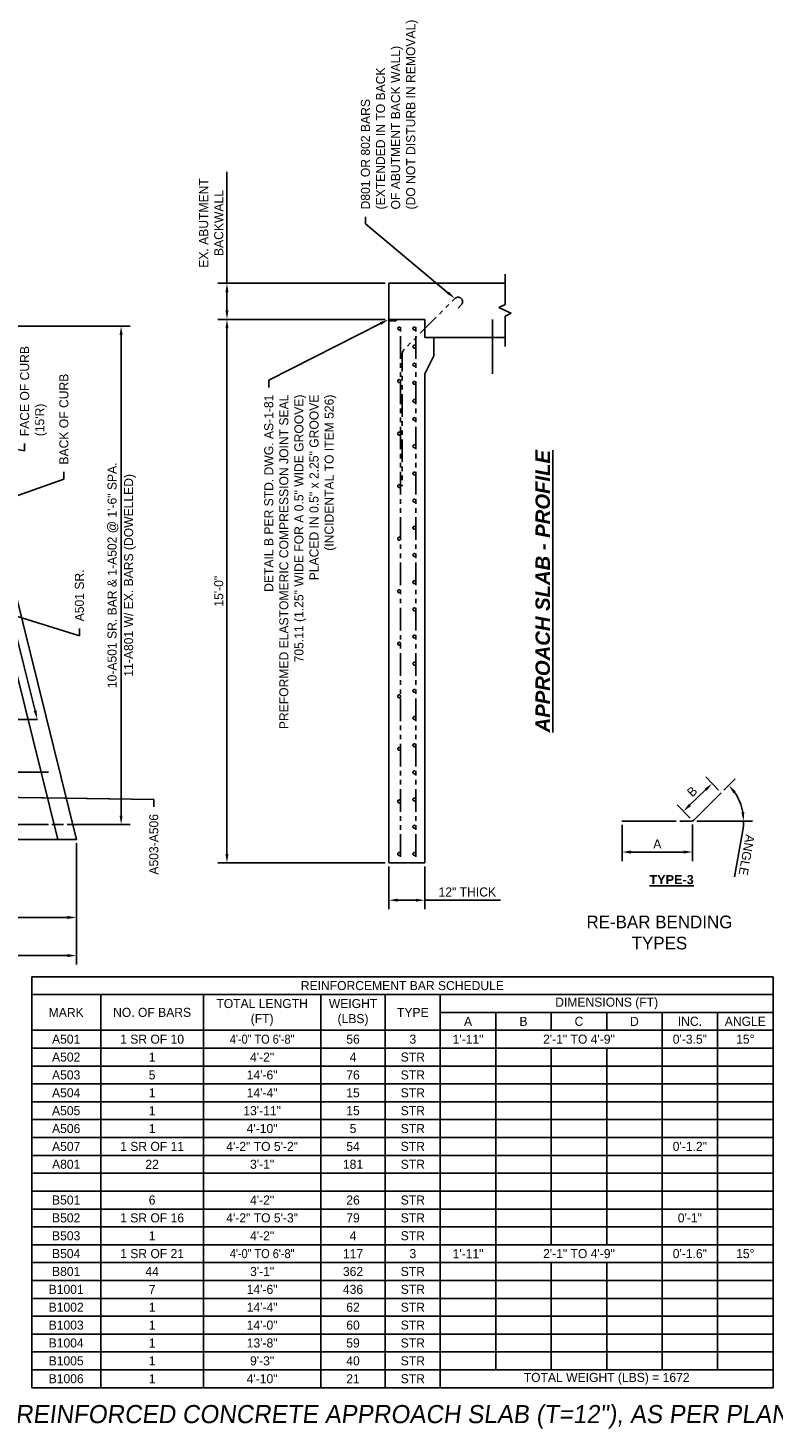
# Model space of a CAD drawing. Header units: feet. Extents: x -744 to -375, y 205 to 389.
# Tile 7 of 40: x -615 to -595, y 205 to 244. Entities that reach past the tile are written whole.
import ezdxf
from ezdxf import colors
from ezdxf.entities.mleader import LeaderData, LeaderLine
from ezdxf.enums import TextEntityAlignment as Align
from ezdxf.math import Vec2, Vec3

# ---------------------------------------------------------------- set-up
doc = ezdxf.new("R2010")
doc.units = ezdxf.units.FT
doc.header["$MEASUREMENT"] = 0
doc.linetypes.add('brebarpr', pattern=[1.5625, 1.5, -0.0625])
doc.linetypes.add('PHANTOM2', pattern=[1.25, 0.625, -0.125, 0.125, -0.125, 0.125, -0.125])
for name, color, linetype in [('BR_P_Gen_Approach_Slab', 30, 'Continuous'), ('BR_P_Gen_Hatch', 253, 'Continuous'), ('BR_P_Sub_Deep_Reinforcing', 30, 'brebarpr'), ('BR_P_Sub_Reinforcing', 30, 'brebarpr'), ('Existing Approach Slab', 6, 'Continuous'), ('Existing Re-Bar', 40, 'PHANTOM2'), ('RD_P_Text', 1, 'Continuous'), ('SHEET_TXT', 9, 'Continuous'), ('TEXT', 7, 'Continuous')]:
    doc.layers.add(name, color=color, linetype=linetype)
doc.styles.add('Slanted', font='font31.shx', dxfattribs={"height": 0.1})
doc.styles.add('Slanted-Normal', font='font31.shx', dxfattribs={"height": 0.1})
doc.styles.add('SOLID', font='arialbd.ttf')
doc.styles.get("Standard").update_dxf_attribs({"font": 'font31.shx'})
doc.dimstyles.new('COEC', dxfattribs={"dimscale": 13.9, "dimtxt": 0.18, "dimasz": 0.18, "dimexe": 0.18, "dimexo": 0.0625, "dimgap": 0.09, "dimtad": 1, "dimzin": 0, "dimdsep": 46, "dimtxsty": 'Standard', "dimcen": 0.09, "dimclrd": 256, "dimclre": 256, "dimclrt": 256, "dimaunit": 1, "dimadec": 4, "dimazin": 0, "dimtfac": 1, "dimtofl": 0, "dimtmove": 0, "dimatfit": 3, "dimfxl": 1, "dimtolj": 1, "dimtzin": 0, "dimlwd": -1, "dimlwe": -1, "dimarcsym": 0})

# ---------------------------------------------------------------- blocks, each defined once
blk = doc.blocks.new('*D1119')
at = {"layer": 'Defpoints', "color": 0, "transparency": 16777216}
for p in [(-647.077, 228.83), (-613.885, 221.321), (-613.885, 219.174)]:
    blk.add_point(p, dxfattribs=at)
at = {"layer": 'RD_P_Text', "transparency": 16777216}
for p, q in [((-647.077, 228.73), (-647.077, 218.924)), ((-613.885, 221.221), (-613.885, 218.924)), ((-646.827, 219.174), (-614.135, 219.174))]:
    blk.add_line(p, q, dxfattribs=at)
for points in [[(-646.827, 219.216), (-646.827, 219.132), (-647.077, 219.174)], [(-614.135, 219.216), (-614.135, 219.132), (-613.885, 219.174)]]:
    blk.add_solid(points, dxfattribs=at)
at = {"layer": 'RD_P_Text', "transparency": 16777216, "insert": (-630.481, 219.399), "char_height": 0.25, "attachment_point": 5}
blk.add_mtext('\\A1;33\'-2.5"', dxfattribs=at)
blk = doc.blocks.new('*D1121')
at = {"layer": 'Defpoints', "color": 0, "transparency": 16777216}
for p in [(-609.732, 235.677), (-605.265, 235.677), (-605.265, 220.677)]:
    blk.add_point(p, dxfattribs=at)
at = {"layer": 'RD_P_Text', "transparency": 16777216}
for p, q in [((-605.365, 235.677), (-609.982, 235.677)), ((-609.732, 220.927), (-609.732, 235.427)), ((-605.365, 220.677), (-609.982, 220.677))]:
    blk.add_line(p, q, dxfattribs=at)
for points in [[(-609.773, 235.427), (-609.69, 235.427), (-609.732, 235.677)], [(-609.773, 220.927), (-609.69, 220.927), (-609.732, 220.677)]]:
    blk.add_solid(points, dxfattribs=at)
at = {"layer": 'RD_P_Text', "transparency": 16777216, "insert": (-609.957, 228.177), "char_height": 0.25, "attachment_point": 5, "rotation": 90}
blk.add_mtext('\\A1;15\'-0"', dxfattribs=at)
blk = doc.blocks.new('*D1122')
at = {"layer": 'Defpoints', "color": 0, "transparency": 16777216}
for p in [(-605.265, 220.677), (-604.265, 220.677), (-604.265, 219.65)]:
    blk.add_point(p, dxfattribs=at)
at = {"layer": 'RD_P_Text', "transparency": 16777216}
for p, q in [((-605.265, 220.577), (-605.265, 219.4)), ((-604.265, 220.577), (-604.265, 219.4)), ((-605.015, 219.65), (-604.515, 219.65)), ((-604.265, 219.65), (-602.174, 219.65))]:
    blk.add_line(p, q, dxfattribs=at)
for points in [[(-605.015, 219.692), (-605.015, 219.609), (-605.265, 219.65)], [(-604.515, 219.692), (-604.515, 219.609), (-604.265, 219.65)]]:
    blk.add_solid(points, dxfattribs=at)
at = {"layer": 'RD_P_Text', "transparency": 16777216, "insert": (-603.095, 219.875), "char_height": 0.25, "attachment_point": 5}
blk.add_mtext('\\A1;12" THICK', dxfattribs=at)
blk = doc.blocks.new('*D1127')
at = {"layer": 'Defpoints', "color": 0, "transparency": 16777216}
for p in [(-609.732, 236.677), (-605.265, 236.677), (-605.265, 235.677)]:
    blk.add_point(p, dxfattribs=at)
at = {"layer": 'RD_P_Text', "transparency": 16777216}
for p, q in [((-609.732, 236.677), (-609.732, 239.75)), ((-605.365, 236.677), (-609.982, 236.677)), ((-609.732, 235.927), (-609.732, 236.427)), ((-605.365, 235.677), (-609.982, 235.677))]:
    blk.add_line(p, q, dxfattribs=at)
for points in [[(-609.773, 236.427), (-609.69, 236.427), (-609.732, 236.677)], [(-609.773, 235.927), (-609.69, 235.927), (-609.732, 235.677)]]:
    blk.add_solid(points, dxfattribs=at)
at = {"layer": 'RD_P_Text', "transparency": 16777216, "insert": (-610.165, 238.338), "char_height": 0.25, "attachment_point": 5, "rotation": 90}
blk.add_mtext('\\A1;EX. ABUTMENT\\PBACKWALL', dxfattribs=at)
blk = doc.blocks.new('*D1138')
at = {"layer": 'Defpoints', "color": 0, "transparency": 16777216}
for p in [(-616.898, 235.494), (-612.655, 235.494), (-614.247, 221.737)]:
    blk.add_point(p, dxfattribs=at)
at = {"layer": 'RD_P_Text', "transparency": 16777216}
for p, q in [((-616.798, 235.494), (-612.405, 235.494)), ((-612.655, 221.987), (-612.655, 235.244)), ((-614.147, 221.737), (-612.405, 221.737))]:
    blk.add_line(p, q, dxfattribs=at)
for points in [[(-612.696, 235.244), (-612.613, 235.244), (-612.655, 235.494)], [(-612.696, 221.987), (-612.613, 221.987), (-612.655, 221.737)]]:
    blk.add_solid(points, dxfattribs=at)
at = {"layer": 'RD_P_Text', "transparency": 16777216, "insert": (-612.88, 228.616), "char_height": 0.25, "attachment_point": 5, "rotation": 90}
blk.add_mtext('\\A1;10-A501 SR. BAR & 1-A502 @ 1\'-6" SPA.', dxfattribs=at)
blk = doc.blocks.new('*D1176')
at = {"layer": 'Defpoints', "color": 0, "transparency": 16777216}
for p in [(-598.822, 221.83), (-596.871, 221.841), (-596.871, 220.978)]:
    blk.add_point(p, dxfattribs=at)
at = {"layer": 'RD_P_Text', "transparency": 16777216}
for p, q in [((-598.822, 221.73), (-598.822, 220.728)), ((-596.871, 221.741), (-596.871, 220.728)), ((-598.572, 220.978), (-597.121, 220.978))]:
    blk.add_line(p, q, dxfattribs=at)
for points in [[(-598.572, 221.02), (-598.572, 220.936), (-598.822, 220.978)], [(-597.121, 221.02), (-597.121, 220.936), (-596.871, 220.978)]]:
    blk.add_solid(points, dxfattribs=at)
at = {"layer": 'RD_P_Text', "transparency": 16777216, "insert": (-597.847, 221.203), "char_height": 0.25, "attachment_point": 5}
blk.add_mtext('\\A1;A', dxfattribs=at)
blk = doc.blocks.new('*D1177')
at = {"layer": 'Defpoints', "color": 0, "transparency": 16777216}
for p in [(-596.333, 222.87), (-596.084, 222.612), (-596.871, 221.841)]:
    blk.add_point(p, dxfattribs=at)
at = {"layer": 'RD_P_Text', "transparency": 16777216}
for p, q in [((-596.153, 222.684), (-596.507, 223.05)), ((-596.945, 222.278), (-596.513, 222.696)), ((-596.941, 221.913), (-597.299, 222.284))]:
    blk.add_line(p, q, dxfattribs=at)
for points in [[(-596.542, 222.726), (-596.484, 222.666), (-596.333, 222.87)], [(-596.974, 222.308), (-596.916, 222.248), (-597.125, 222.104)]]:
    blk.add_solid(points, dxfattribs=at)
at = {"layer": 'RD_P_Text', "transparency": 16777216, "insert": (-596.886, 222.649), "char_height": 0.25, "attachment_point": 5, "rotation": 44.0371}
blk.add_mtext('\\A1;B', dxfattribs=at)
blk = doc.blocks.new('*D1178')
at = {"layer": 'Defpoints', "color": 0, "transparency": 16777216}
for p in [(-596.084, 222.612), (-595.652, 222.531), (-596.866, 221.829), (-596.866, 221.829), (-596.858, 221.829)]:
    blk.add_point(p, dxfattribs=at)
at = {"layer": 'RD_P_Text', "transparency": 16777216}
for p, q in [((-596.013, 222.683), (-595.698, 222.998)), ((-596.758, 221.829), (-595.214, 221.829)), ((-595.486, 221.58), (-595.718, 220.294))]:
    blk.add_line(p, q, dxfattribs=at)
for start, end in [(10.2276, 34.7747), (349.7724, 360)]:
    blk.add_arc((-596.866, 221.829), 1.402, start, end, dxfattribs=at)
for points in [[(-595.746, 222.602), (-595.682, 222.656), (-595.875, 222.821)], [(-595.445, 222.082), (-595.528, 222.075), (-595.464, 221.829)]]:
    blk.add_solid(points, dxfattribs=at)
at = {"layer": 'RD_P_Text', "transparency": 16777216, "insert": (-595.381, 220.897), "char_height": 0.25, "attachment_point": 5, "rotation": 259.7724}
blk.add_mtext('\\A1;ANGLE', dxfattribs=at)

msp = doc.modelspace()

# ---------------------------------------------------------------- hatches: boundary and pattern name
at = {"layer": 'BR_P_Gen_Hatch'}
h = msp.add_hatch(color=256, dxfattribs=at)
h.dxf.hatch_style = 1
h.paths.add_polyline_path([(-605.26498, 235.67667), (-605.05668, 235.67667), (-605.05668, 235.63667), (-605.26498, 235.63667)])

# ---------------------------------------------------------------- linework, layer by layer
at = {"layer": 'BR_P_Gen_Approach_Slab', "flags": 128}
for points in [[(-605.05668, 235.63667), (-605.05668, 235.67667)], [(-602.39832, 235.67667), (-602.39832, 234.17667)], [(-605.26498, 235.63667), (-605.05668, 235.63667)], [(-613.88541, 221.32073), (-616.22717, 230.73784)], [(-614.40063, 221.32073), (-616.71239, 230.61718)], [(-619.05201, 221.32073), (-613.88541, 221.32073)]]:
    msp.add_lwpolyline(points, dxfattribs=at)
at = {"layer": 'BR_P_Sub_Deep_Reinforcing'}
msp.add_lwpolyline([(-598.82238, 221.82951), (-596.93096, 221.82937, 0.19891237), (-596.8203, 221.8752), (-596.08371, 222.61184)], format="xyb", dxfattribs=at)
at = {"layer": 'BR_P_Sub_Reinforcing', "color": 6, "flags": 128}
for points in [[(-620.89772, 225.13777), (-619.0303, 224.63739), (-614.96778, 224.63739)], [(-620.89772, 223.68777), (-619.0303, 223.18739), (-614.6072, 223.18739)], [(-620.89772, 222.23777), (-619.0303, 221.73739), (-614.24663, 221.73739)]]:
    msp.add_lwpolyline(points, dxfattribs=at)
at = {"layer": 'Existing Approach Slab', "flags": 128}
for points in [[(-602.052, 236.92667), (-602.052, 236.08667)], [(-605.26498, 236.67667), (-602.052, 236.67667)], [(-605.26498, 236.67667), (-605.26498, 235.67667)], [(-602.052, 236.08667), (-602.22396, 236.00667)], [(-605.26498, 235.67667), (-604.26498, 235.67667)], [(-605.26498, 220.67667), (-605.26498, 235.67667)], [(-604.26498, 235.17667), (-604.26498, 235.67667)], [(-602.052, 235.92667), (-602.22396, 236.00667)], [(-602.052, 235.92667), (-601.88003, 235.84666)], [(-602.052, 235.76666), (-601.88003, 235.84666)], [(-602.052, 235.76666), (-602.052, 234.92667)], [(-604.26498, 235.17667), (-604.01498, 235.17667)], [(-604.01498, 234.67667), (-604.01498, 235.17667)], [(-604.01498, 235.17667), (-602.052, 235.17667)], [(-604.26498, 234.17667), (-604.01498, 234.67667)], [(-604.26498, 220.67667), (-604.26498, 234.17667)], [(-605.26498, 220.67667), (-604.26498, 220.67667)]]:
    msp.add_lwpolyline(points, dxfattribs=at)
at = {"layer": 'Existing Re-Bar', "flags": 128}
msp.add_lwpolyline([(-603.34798, 235.99011), (-603.25959, 236.0785, 0.41421356), (-603.25959, 236.25528, 0.41421356), (-603.43637, 236.25528), (-604.82175, 234.86989, 0.19891237), (-604.89498, 234.69311), (-604.89498, 231.07667)], format="xyb", dxfattribs=at)
for points in [[(-604.93498, 220.84267), (-604.93498, 235.51067)], [(-604.51498, 220.84267), (-604.51498, 235.51067)]]:
    msp.add_lwpolyline(points, dxfattribs=at)
at = {"layer": 'Existing Re-Bar'}
for centre in [(-604.97498, 235.42667), (-604.55498, 235.42667), (-604.55498, 234.92667), (-604.55498, 234.42667), (-604.97498, 233.97667), (-604.55498, 233.92667), (-604.55498, 233.42667), (-604.55498, 232.92667), (-604.97498, 232.52667), (-604.55498, 232.17667), (-604.55498, 231.42667), (-604.97498, 231.07667), (-604.55498, 230.67667), (-604.55498, 229.92667), (-604.97498, 229.62667), (-604.55498, 229.17667), (-604.55498, 228.42667), (-604.97498, 228.17667), (-604.55498, 227.67667), (-604.55498, 226.92667), (-604.97498, 226.72667), (-604.55498, 226.17667), (-604.97498, 225.27667), (-604.55498, 225.42667), (-604.55498, 224.67667), (-604.97498, 223.82667), (-604.55498, 223.92667), (-604.55498, 223.17667), (-604.97498, 222.37667), (-604.55498, 222.42667), (-604.55498, 221.67667), (-604.97498, 220.92667), (-604.55498, 220.92667)]:
    msp.add_circle(centre, 0.04, dxfattribs=at)
at = {"layer": 'RD_P_Text'}
for p, q in [((-613.88541, 221.22073), (-613.88541, 217.87138)), ((-618.80201, 218.12138), (-614.13541, 218.12138))]:
    msp.add_line(p, q, dxfattribs=at)
at = {"layer": 'RD_P_Text', "flags": 128}
for points in [[(-596.86008, 221.83542), (-596.86613, 221.82937)], [(-596.86613, 221.82937), (-596.85757, 221.82937)], [(-615.12396, 217.53876), (-594.65175, 217.53876)], [(-615.12396, 217.53876), (-615.12396, 217.04562)], [(-594.65175, 217.53876), (-594.65175, 216.05935)], [(-615.12396, 217.04562), (-594.65175, 217.04562)], [(-615.12396, 217.04562), (-615.12396, 216.05935)], [(-613.21872, 217.04562), (-613.21872, 216.05935)], [(-610.37843, 217.04562), (-610.37843, 216.05935)], [(-607.14173, 217.04562), (-607.14173, 216.05935)], [(-605.35831, 217.04562), (-605.35831, 216.05935)], [(-603.83902, 217.04562), (-603.83902, 216.05935)], [(-603.83902, 216.55248), (-594.65175, 216.55248)], [(-602.30781, 216.55248), (-602.30781, 216.05935)], [(-600.7766, 216.55248), (-600.7766, 216.05935)], [(-599.24538, 216.55248), (-599.24538, 216.05935)], [(-597.71417, 216.55248), (-597.71417, 216.05935)], [(-596.18296, 216.55248), (-596.18296, 216.05935)], [(-615.12396, 216.05935), (-594.65175, 216.05935)], [(-615.12396, 216.05935), (-615.12396, 215.56621)], [(-613.21872, 216.05935), (-613.21872, 215.56621)], [(-610.37843, 216.05935), (-610.37843, 215.56621)], [(-607.14173, 216.05935), (-607.14173, 215.56621)], [(-605.35831, 216.05935), (-605.35831, 215.56621)], [(-603.83902, 216.05935), (-603.83902, 215.56621)], [(-602.30781, 216.05935), (-602.30781, 215.56621)], [(-597.71417, 216.05935), (-597.71417, 215.56621)], [(-596.18296, 216.05935), (-596.18296, 215.56621)], [(-594.65175, 216.05935), (-594.65175, 215.56621)], [(-615.12396, 215.56621), (-594.65175, 215.56621)], [(-615.12396, 215.56621), (-615.12396, 215.07307)], [(-613.21872, 215.56621), (-613.21872, 215.07307)], [(-610.37843, 215.56621), (-610.37843, 215.07307)], [(-607.14173, 215.56621), (-607.14173, 215.07307)], [(-605.35831, 215.56621), (-605.35831, 215.07307)], [(-603.83902, 215.56621), (-603.83902, 215.07307)], [(-602.30781, 215.56621), (-602.30781, 215.07307)], [(-600.7766, 215.56621), (-600.7766, 215.07307)], [(-599.24538, 215.56621), (-599.24538, 215.07307)], [(-597.71417, 215.56621), (-597.71417, 215.07307)], [(-596.18296, 215.56621), (-596.18296, 215.07307)], [(-594.65175, 215.56621), (-594.65175, 215.07307)], [(-615.12396, 215.07307), (-594.65175, 215.07307)], [(-615.12396, 215.07307), (-615.12396, 214.57994)], [(-613.21872, 215.07307), (-613.21872, 214.57994)], [(-610.37843, 215.07307), (-610.37843, 214.57994)], [(-607.14173, 215.07307), (-607.14173, 214.57994)], [(-605.35831, 215.07307), (-605.35831, 214.57994)], [(-603.83902, 215.07307), (-603.83902, 214.57994)], [(-602.30781, 215.07307), (-602.30781, 214.57994)], [(-600.7766, 215.07307), (-600.7766, 214.57994)], [(-599.24538, 215.07307), (-599.24538, 214.57994)], [(-597.71417, 215.07307), (-597.71417, 214.57994)], [(-596.18296, 215.07307), (-596.18296, 214.57994)], [(-594.65175, 215.07307), (-594.65175, 214.57994)], [(-615.12396, 214.57994), (-594.65175, 214.57994)], [(-615.12396, 214.57994), (-615.12396, 214.0868)], [(-613.21872, 214.57994), (-613.21872, 214.0868)], [(-610.37843, 214.57994), (-610.37843, 214.0868)], [(-607.14173, 214.57994), (-607.14173, 214.0868)], [(-605.35831, 214.57994), (-605.35831, 214.0868)], [(-603.83902, 214.57994), (-603.83902, 214.0868)], [(-602.30781, 214.57994), (-602.30781, 214.0868)], [(-600.7766, 214.57994), (-600.7766, 214.0868)], [(-599.24538, 214.57994), (-599.24538, 214.0868)], [(-597.71417, 214.57994), (-597.71417, 214.0868)], [(-596.18296, 214.57994), (-596.18296, 214.0868)], [(-594.65175, 214.57994), (-594.65175, 214.0868)], [(-615.12396, 214.0868), (-594.65175, 214.0868)], [(-615.12396, 214.0868), (-615.12396, 213.59366)], [(-613.21872, 214.0868), (-613.21872, 213.59366)], [(-610.37843, 214.0868), (-610.37843, 213.59366)], [(-607.14173, 214.0868), (-607.14173, 213.59366)], [(-605.35831, 214.0868), (-605.35831, 213.59366)], [(-603.83902, 214.0868), (-603.83902, 213.59366)], [(-602.30781, 214.0868), (-602.30781, 213.59366)], [(-600.7766, 214.0868), (-600.7766, 213.59366)], [(-599.24538, 214.0868), (-599.24538, 213.59366)], [(-597.71417, 214.0868), (-597.71417, 213.59366)], [(-596.18296, 214.0868), (-596.18296, 213.59366)], [(-594.65175, 214.0868), (-594.65175, 213.59366)], [(-615.12396, 213.59366), (-594.65175, 213.59366)], [(-615.12396, 213.59366), (-615.12396, 213.10053)], [(-613.21872, 213.59366), (-613.21872, 213.10053)], [(-610.37843, 213.59366), (-610.37843, 213.10053)], [(-607.14173, 213.59366), (-607.14173, 213.10053)], [(-605.35831, 213.59366), (-605.35831, 213.10053)], [(-603.83902, 213.59366), (-603.83902, 213.10053)], [(-602.30781, 213.59366), (-602.30781, 213.10053)], [(-600.7766, 213.59366), (-600.7766, 213.10053)], [(-599.24538, 213.59366), (-599.24538, 213.10053)], [(-597.71417, 213.59366), (-597.71417, 213.10053)], [(-596.18296, 213.59366), (-596.18296, 213.10053)], [(-594.65175, 213.59366), (-594.65175, 213.10053)], [(-615.12396, 213.10053), (-594.65175, 213.10053)], [(-615.12396, 213.10053), (-615.12396, 212.60739)], [(-613.21872, 213.10053), (-613.21872, 212.60739)], [(-610.37843, 213.10053), (-610.37843, 212.60739)], [(-607.14173, 213.10053), (-607.14173, 212.60739)], [(-605.35831, 213.10053), (-605.35831, 212.60739)], [(-603.83902, 213.10053), (-603.83902, 212.60739)], [(-602.30781, 213.10053), (-602.30781, 212.60739)], [(-600.7766, 213.10053), (-600.7766, 212.60739)], [(-599.24538, 213.10053), (-599.24538, 212.60739)], [(-597.71417, 213.10053), (-597.71417, 212.60739)], [(-596.18296, 213.10053), (-596.18296, 212.60739)], [(-594.65175, 213.10053), (-594.65175, 212.60739)], [(-615.12396, 212.60739), (-594.65175, 212.60739)], [(-615.12396, 212.60739), (-615.12396, 212.11425)], [(-613.21872, 212.60739), (-613.21872, 212.11425)], [(-610.37843, 212.60739), (-610.37843, 212.11425)], [(-607.14173, 212.60739), (-607.14173, 212.11425)], [(-605.35831, 212.60739), (-605.35831, 212.11425)], [(-603.83902, 212.60739), (-603.83902, 212.11425)], [(-602.30781, 212.60739), (-602.30781, 212.11425)], [(-600.7766, 212.60739), (-600.7766, 212.11425)], [(-599.24538, 212.60739), (-599.24538, 212.11425)], [(-597.71417, 212.60739), (-597.71417, 212.11425)], [(-596.18296, 212.60739), (-596.18296, 212.11425)], [(-594.65175, 212.60739), (-594.65175, 212.11425)], [(-615.12396, 212.11425), (-594.65175, 212.11425)], [(-615.12396, 212.11425), (-615.12396, 211.62112)], [(-613.21872, 212.11425), (-613.21872, 211.62112)], [(-610.37843, 212.11425), (-610.37843, 211.62112)], [(-607.14173, 212.11425), (-607.14173, 211.62112)], [(-605.35831, 212.11425), (-605.35831, 211.62112)], [(-603.83902, 212.11425), (-603.83902, 211.62112)], [(-602.30781, 212.11425), (-602.30781, 211.62112)], [(-600.7766, 212.11425), (-600.7766, 211.62112)], [(-599.24538, 212.11425), (-599.24538, 211.62112)], [(-597.71417, 212.11425), (-597.71417, 211.62112)], [(-596.18296, 212.11425), (-596.18296, 211.62112)], [(-594.65175, 212.11425), (-594.65175, 211.62112)], [(-615.12396, 211.62112), (-594.65175, 211.62112)], [(-615.12396, 211.62112), (-615.12396, 211.12798)], [(-613.21872, 211.62112), (-613.21872, 211.12798)], [(-610.37843, 211.62112), (-610.37843, 211.12798)], [(-607.14173, 211.62112), (-607.14173, 211.12798)], [(-605.35831, 211.62112), (-605.35831, 211.12798)], [(-603.83902, 211.62112), (-603.83902, 211.12798)], [(-602.30781, 211.62112), (-602.30781, 211.12798)], [(-600.7766, 211.62112), (-600.7766, 211.12798)], [(-599.24538, 211.62112), (-599.24538, 211.12798)], [(-597.71417, 211.62112), (-597.71417, 211.12798)], [(-596.18296, 211.62112), (-596.18296, 211.12798)], [(-594.65175, 211.62112), (-594.65175, 211.12798)], [(-615.12396, 211.12798), (-594.65175, 211.12798)], [(-615.12396, 211.12798), (-615.12396, 210.63484)], [(-613.21872, 211.12798), (-613.21872, 210.63484)], [(-610.37843, 211.12798), (-610.37843, 210.63484)], [(-607.14173, 211.12798), (-607.14173, 210.63484)], [(-605.35831, 211.12798), (-605.35831, 210.63484)], [(-603.83902, 211.12798), (-603.83902, 210.63484)], [(-602.30781, 211.12798), (-602.30781, 210.63484)], [(-600.7766, 211.12798), (-600.7766, 210.63484)], [(-599.24538, 211.12798), (-599.24538, 210.63484)], [(-597.71417, 211.12798), (-597.71417, 210.63484)], [(-596.18296, 211.12798), (-596.18296, 210.63484)], [(-594.65175, 211.12798), (-594.65175, 210.63484)], [(-615.12396, 210.63484), (-594.65175, 210.63484)], [(-615.12396, 210.63484), (-615.12396, 210.14171)], [(-613.21872, 210.63484), (-613.21872, 210.14171)], [(-610.37843, 210.63484), (-610.37843, 210.14171)], [(-607.14173, 210.63484), (-607.14173, 210.14171)], [(-605.35831, 210.63484), (-605.35831, 210.14171)], [(-603.83902, 210.63484), (-603.83902, 210.14171)], [(-602.30781, 210.63484), (-602.30781, 210.14171)], [(-600.7766, 210.63484), (-600.7766, 210.14171)], [(-599.24538, 210.63484), (-599.24538, 210.14171)], [(-597.71417, 210.63484), (-597.71417, 210.14171)], [(-596.18296, 210.63484), (-596.18296, 210.14171)], [(-594.65175, 210.63484), (-594.65175, 210.14171)], [(-615.12396, 210.14171), (-594.65175, 210.14171)], [(-615.12396, 210.14171), (-615.12396, 209.64857)], [(-613.21872, 210.14171), (-613.21872, 209.64857)], [(-610.37843, 210.14171), (-610.37843, 209.64857)], [(-607.14173, 210.14171), (-607.14173, 209.64857)], [(-605.35831, 210.14171), (-605.35831, 209.64857)], [(-603.83902, 210.14171), (-603.83902, 209.64857)], [(-602.30781, 210.14171), (-602.30781, 209.64857)], [(-597.71417, 210.14171), (-597.71417, 209.64857)], [(-596.18296, 210.14171), (-596.18296, 209.64857)], [(-594.65175, 210.14171), (-594.65175, 209.64857)], [(-615.12396, 209.64857), (-594.65175, 209.64857)], [(-615.12396, 209.64857), (-615.12396, 209.15543)], [(-613.21872, 209.64857), (-613.21872, 209.15543)], [(-610.37843, 209.64857), (-610.37843, 209.15543)], [(-607.14173, 209.64857), (-607.14173, 209.15543)], [(-605.35831, 209.64857), (-605.35831, 209.15543)], [(-603.83902, 209.64857), (-603.83902, 209.15543)], [(-602.30781, 209.64857), (-602.30781, 209.15543)], [(-600.7766, 209.64857), (-600.7766, 209.15543)], [(-599.24538, 209.64857), (-599.24538, 209.15543)], [(-597.71417, 209.64857), (-597.71417, 209.15543)], [(-596.18296, 209.64857), (-596.18296, 209.15543)], [(-594.65175, 209.64857), (-594.65175, 209.15543)], [(-615.12396, 209.15543), (-594.65175, 209.15543)], [(-615.12396, 209.15543), (-615.12396, 208.6623)], [(-613.21872, 209.15543), (-613.21872, 208.6623)], [(-610.37843, 209.15543), (-610.37843, 208.6623)], [(-607.14173, 209.15543), (-607.14173, 208.6623)], [(-605.35831, 209.15543), (-605.35831, 208.6623)], [(-603.83902, 209.15543), (-603.83902, 208.6623)], [(-602.30781, 209.15543), (-602.30781, 208.6623)], [(-600.7766, 209.15543), (-600.7766, 208.6623)], [(-599.24538, 209.15543), (-599.24538, 208.6623)], [(-597.71417, 209.15543), (-597.71417, 208.6623)], [(-596.18296, 209.15543), (-596.18296, 208.6623)], [(-594.65175, 209.15543), (-594.65175, 208.6623)], [(-615.12396, 208.6623), (-594.65175, 208.6623)], [(-615.12396, 208.6623), (-615.12396, 208.16916)], [(-613.21872, 208.6623), (-613.21872, 208.16916)], [(-610.37843, 208.6623), (-610.37843, 208.16916)], [(-607.14173, 208.6623), (-607.14173, 208.16916)], [(-605.35831, 208.6623), (-605.35831, 208.16916)], [(-603.83902, 208.6623), (-603.83902, 208.16916)], [(-602.30781, 208.6623), (-602.30781, 208.16916)], [(-600.7766, 208.6623), (-600.7766, 208.16916)], [(-599.24538, 208.6623), (-599.24538, 208.16916)], [(-597.71417, 208.6623), (-597.71417, 208.16916)], [(-596.18296, 208.6623), (-596.18296, 208.16916)], [(-594.65175, 208.6623), (-594.65175, 208.16916)], [(-615.12396, 208.16916), (-594.65175, 208.16916)], [(-615.12396, 208.16916), (-615.12396, 207.67602)], [(-613.21872, 208.16916), (-613.21872, 207.67602)], [(-610.37843, 208.16916), (-610.37843, 207.67602)], [(-607.14173, 208.16916), (-607.14173, 207.67602)], [(-605.35831, 208.16916), (-605.35831, 207.67602)], [(-603.83902, 208.16916), (-603.83902, 207.67602)], [(-602.30781, 208.16916), (-602.30781, 207.67602)], [(-600.7766, 208.16916), (-600.7766, 207.67602)], [(-599.24538, 208.16916), (-599.24538, 207.67602)], [(-597.71417, 208.16916), (-597.71417, 207.67602)], [(-596.18296, 208.16916), (-596.18296, 207.67602)], [(-594.65175, 208.16916), (-594.65175, 207.67602)], [(-615.12396, 207.67602), (-594.65175, 207.67602)], [(-615.12396, 207.67602), (-615.12396, 206.19661)], [(-613.21872, 207.67602), (-613.21872, 207.18289)], [(-610.37843, 207.67602), (-610.37843, 207.18289)], [(-607.14173, 207.67602), (-607.14173, 207.18289)], [(-605.35831, 207.67602), (-605.35831, 207.18289)], [(-603.83902, 207.67602), (-603.83902, 207.18289)], [(-602.30781, 207.67602), (-602.30781, 207.18289)], [(-600.7766, 207.67602), (-600.7766, 207.18289)], [(-599.24538, 207.67602), (-599.24538, 207.18289)], [(-597.71417, 207.67602), (-597.71417, 207.18289)], [(-596.18296, 207.67602), (-596.18296, 207.18289)], [(-594.65175, 207.67602), (-594.65175, 206.19661)], [(-615.12396, 207.18289), (-594.65175, 207.18289)], [(-613.21872, 207.18289), (-613.21872, 206.68975)], [(-610.37843, 207.18289), (-610.37843, 206.68975)], [(-607.14173, 207.18289), (-607.14173, 206.68975)], [(-605.35831, 207.18289), (-605.35831, 206.68975)], [(-603.83902, 207.18289), (-603.83902, 206.68975)], [(-602.30781, 207.18289), (-602.30781, 206.68975)], [(-600.7766, 207.18289), (-600.7766, 206.68975)], [(-599.24538, 207.18289), (-599.24538, 206.68975)], [(-597.71417, 207.18289), (-597.71417, 206.68975)], [(-596.18296, 207.18289), (-596.18296, 206.68975)], [(-615.12396, 206.68975), (-594.65175, 206.68975)], [(-613.21872, 206.68975), (-613.21872, 206.19661)], [(-610.37843, 206.68975), (-610.37843, 206.19661)], [(-607.14173, 206.68975), (-607.14173, 206.19661)], [(-605.35831, 206.68975), (-605.35831, 206.19661)], [(-603.83902, 206.68975), (-603.83902, 206.19661)], [(-615.12396, 206.19661), (-594.65175, 206.19661)]]:
    msp.add_lwpolyline(points, dxfattribs=at)
at = {"layer": 'RD_P_Text'}
msp.add_solid([(-614.13541, 218.16305), (-614.13541, 218.07971), (-613.88541, 218.12138)], dxfattribs=at)

# ---------------------------------------------------------------- texts
at = {"layer": 'RD_P_Text', "attachment_point": 5, "rotation": 90}
for s, width, heights, insert, char_height in [('{\\fArial|b1|i1|c0|p34;\\LAPPROACH SLAB - PROFILE}', 34.8348461, [0], (-601.00857, 228.17667), 0.4), ('11-A801 W/ EX. BARS (DOWELLED)', 8.2349069, [1.80042], (-612.40983, 228.61552), 0.25)]:
    msp.add_mtext_dynamic_manual_height_columns(s, width=width, gutter_width=10, heights=heights, dxfattribs=dict(at, insert=insert, char_height=char_height))
at = {"layer": 'RD_P_Text', "char_height": 0.25, "attachment_point": 5}
for s, width, heights, insert in [('REINFORCEMENT BAR SCHEDULE', 21.8981798, [11.44546], (-604.88786, 217.29219)), ('TOTAL LENGTH\\P(FT)', 8.3798504, [1.41902], (-608.76008, 216.55248)), ('WEIGHT\\P(LBS)', 8.3798504, [1.41902], (-606.25002, 216.55248)), ('DIMENSIONS (FT)', 21.8981798, [11.44546], (-599.24538, 216.79905)), ('MARK', 21.8981798, [11.44546], (-614.17134, 216.55248)), ('NO. OF BARS', 3.0955143, [1.41902], (-611.79858, 216.55248)), ('TYPE', 8.3798504, [1.41902], (-604.59867, 216.55248)), ('A', 21.8981798, [11.44546], (-603.07342, 216.30592)), ('B', 2.452773, [0], (-601.5422, 216.30592)), ('C', 21.8981798, [11.44546], (-600.01099, 216.30592)), ('D', 21.8981798, [11.44546], (-598.47978, 216.30592)), ('INC.', 21.8981798, [11.44546], (-596.94857, 216.30592)), ('ANGLE', 21.8981798, [11.44546], (-595.41735, 216.30592)), ('A501', 2.6696048, [0], (-614.17134, 215.81278)), ('1 SR OF 10', 2.6696048, [0], (-611.79858, 215.81278)), ('{\\W0.9;4\'-0" TO 6\'-8"}', 2.6696048, [0], (-608.76008, 215.81278)), ('56', 2.6696048, [0], (-606.25002, 215.81278)), ('3', 2.6696048, [0], (-604.59867, 215.81278)), ('1\'-11"', 2.6696048, [0], (-603.07342, 215.81278)), ('2\'-1" TO 4\'-9" ', 5.0780862, [0], (-600.01099, 215.81278)), ('0\'-3.5"', 4.498423, [0], (-596.94857, 215.81278)), ('15%%D', 4.498423, [0], (-595.41735, 215.81278)), ('A502', 2.6696048, [0], (-614.17134, 215.31964)), ('1', 2.6696048, [0], (-611.79858, 215.31964)), ('4\'-2"', 2.6696048, [0], (-608.76008, 215.31964)), ('4', 2.6696048, [0], (-606.25002, 215.31964)), ('STR', 2.6696048, [0], (-604.59867, 215.31964)), ('A503', 2.6696048, [0], (-614.17134, 214.82651)), ('5', 2.6696048, [0], (-611.79858, 214.82651)), ('14\'-6"', 2.6696048, [0], (-608.76008, 214.82651)), ('76', 2.6696048, [0], (-606.25002, 214.82651)), ('STR', 2.6696048, [0], (-604.59867, 214.82651)), ('A504', 2.6696048, [0], (-614.17134, 214.33337)), ('1', 2.6696048, [0], (-611.79858, 214.33337)), ('14\'-4"', 2.6696048, [0], (-608.76008, 214.33337)), ('15', 2.6696048, [0], (-606.25002, 214.33337)), ('STR', 2.6696048, [0], (-604.59867, 214.33337)), ('A505', 2.6696048, [0], (-614.17134, 213.84023)), ('1', 2.6696048, [0], (-611.79858, 213.84023)), ('13\'-11"', 2.6696048, [0], (-608.76008, 213.84023)), ('15', 2.6696048, [0], (-606.25002, 213.84023)), ('STR', 2.6696048, [0], (-604.59867, 213.84023)), ('A506', 2.6696048, [0], (-614.17134, 213.3471)), ('1', 2.6696048, [0], (-611.79858, 213.3471)), ('4\'-10"', 2.6696048, [0], (-608.76008, 213.3471)), ('5', 2.6696048, [0], (-606.25002, 213.3471)), ('STR', 2.6696048, [0], (-604.59867, 213.3471)), ('A507', 2.6696048, [0], (-614.17134, 212.85396)), ('1 SR OF 11', 2.6696048, [0], (-611.79858, 212.85396)), ('4\'-2" TO 5\'-2" ', 2.6696048, [0], (-608.76008, 212.85396)), ('54', 2.6696048, [0], (-606.25002, 212.85396)), ('STR', 2.6696048, [0], (-604.59867, 212.85396)), ('0\'-1.2"', 4.498423, [0], (-596.94857, 212.85396)), ('3\'-1"', 2.6696048, [0], (-608.76008, 212.36082)), ('A801', 2.6696048, [0], (-614.17134, 212.36082)), ('22', 2.6696048, [0], (-611.79858, 212.36082)), ('181', 2.6696048, [0], (-606.25002, 212.36082)), ('STR', 2.6696048, [0], (-604.59867, 212.36082)), ('B501', 2.6696048, [0], (-614.17134, 211.37455)), ('6', 2.6696048, [0], (-611.79858, 211.37455)), ('4\'-2"', 2.6696048, [0], (-608.76008, 211.37455)), ('26', 2.6696048, [0], (-606.25002, 211.37455)), ('STR', 2.6696048, [0], (-604.59867, 211.37455)), ('B502', 2.6696048, [0], (-614.17134, 210.88141)), ('1 SR OF 16', 2.6696048, [0], (-611.79858, 210.88141)), ('4\'-2" TO 5\'-3" ', 2.6696048, [0], (-608.76008, 210.88141)), ('79', 2.6696048, [0], (-606.25002, 210.88141)), ('STR', 2.6696048, [0], (-604.59867, 210.88141)), ('0\'-1"', 4.498423, [0], (-596.94857, 210.88141)), ('B503', 2.6696048, [0], (-614.17134, 210.38827)), ('1', 2.6696048, [0], (-611.79858, 210.38827)), ('4\'-2"', 2.6696048, [0], (-608.76008, 210.38827)), ('4', 2.6696048, [0], (-606.25002, 210.38827)), ('STR', 2.6696048, [0], (-604.59867, 210.38827)), ('B504', 2.6696048, [0], (-614.17134, 209.89514)), ('1 SR OF 21', 2.6696048, [0], (-611.79858, 209.89514)), ('{\\W0.9;4\'-0" TO 6\'-8"}', 2.6696048, [0], (-608.76008, 209.89514)), ('117', 2.6696048, [0], (-606.25002, 209.89514)), ('3', 2.6696048, [0], (-604.59867, 209.89514)), ('1\'-11"', 2.6696048, [0], (-603.07342, 209.89514)), ('2\'-1" TO 4\'-9" ', 5.0780862, [0], (-600.01099, 209.89514)), ('0\'-1.6"', 4.498423, [0], (-596.94857, 209.89514)), ('15%%D', 4.498423, [0], (-595.41735, 209.89514)), ('B801', 2.6696048, [0], (-614.17134, 209.402)), ('44', 2.6696048, [0], (-611.79858, 209.402)), ('3\'-1"', 2.6696048, [0], (-608.76008, 209.402)), ('362', 2.6696048, [0], (-606.25002, 209.402)), ('STR', 2.6696048, [0], (-604.59867, 209.402)), ('B1001', 2.6696048, [0], (-614.17134, 208.90886)), ('7', 2.6696048, [0], (-611.79858, 208.90886)), ('14\'-6"', 2.6696048, [0], (-608.76008, 208.90886)), ('436', 2.6696048, [0], (-606.25002, 208.90886)), ('STR', 2.6696048, [0], (-604.59867, 208.90886)), ('B1002', 2.6696048, [0], (-614.17134, 208.41573)), ('1', 2.6696048, [0], (-611.79858, 208.41573)), ('14\'-4"', 2.6696048, [0], (-608.76008, 208.41573)), ('62', 2.6696048, [0], (-606.25002, 208.41573)), ('STR', 2.6696048, [0], (-604.59867, 208.41573)), ('B1003', 2.6696048, [0], (-614.17134, 207.92259)), ('1', 2.6696048, [0], (-611.79858, 207.92259)), ('14\'-0"', 2.6696048, [0], (-608.76008, 207.92259)), ('60', 2.6696048, [0], (-606.25002, 207.92259)), ('STR', 2.6696048, [0], (-604.59867, 207.92259)), ('B1004', 2.6696048, [0], (-614.17134, 207.42945)), ('1', 2.6696048, [0], (-611.79858, 207.42945)), ('13\'-8"', 2.6696048, [0], (-608.76008, 207.42945)), ('59', 2.6696048, [0], (-606.25002, 207.42945)), ('STR', 2.6696048, [0], (-604.59867, 207.42945)), ('B1005', 2.6696048, [0], (-614.17134, 206.93632)), ('1', 2.6696048, [0], (-611.79858, 206.93632)), ('9\'-3"', 2.6696048, [0], (-608.76008, 206.93632)), ('40', 2.6696048, [0], (-606.25002, 206.93632)), ('STR', 2.6696048, [0], (-604.59867, 206.93632)), ('B1006', 2.6696048, [0], (-614.17134, 206.44318)), ('1', 2.6696048, [0], (-611.79858, 206.44318)), ('4\'-10"', 2.6696048, [0], (-608.76008, 206.44318)), ('21', 2.6696048, [0], (-606.25002, 206.44318)), ('STR', 2.6696048, [0], (-604.59867, 206.44318)), ('TOTAL WEIGHT (LBS) = 1672', 21.8981798, [11.44546], (-599.24538, 206.44318))]:
    msp.add_mtext_dynamic_manual_height_columns(s, width=width, gutter_width=10, heights=heights, dxfattribs=dict(at, insert=insert))
at = {"layer": 'SHEET_TXT', "color": 3, "style": 'Slanted', "oblique": 7}
msp.add_text('ITEM 526 - REINFORCED CONCRETE APPROACH SLAB (T=12"), AS PER PLAN', height=0.5, dxfattribs=at).set_placement((-619.06889, 205.71809), align=Align.TOP_LEFT)
at = {"layer": 'SHEET_TXT', "color": 3, "insert": (-597.7882, 218.75587), "char_height": 0.35, "width": 8.6879492, "attachment_point": 5, "style": 'Slanted'}
msp.add_mtext('RE-BAR BENDING\\PTYPES', dxfattribs=at)
at = {"layer": 'TEXT', "style": 'SOLID'}
msp.add_text('%%uTYPE-3%%U', height=0.25, dxfattribs=at).set_placement((-597.45305, 220.21872), align=Align.MIDDLE_CENTER)

# ---------------------------------------------------------------- dimensions: what is measured, and where the dimension line sits
at = {"layer": 'RD_P_Text'}
for base, p1, p2, angle, text, picture, middle in [((-609.73154, 236.67667), (-605.26498, 235.67667), (-605.26498, 236.67667), 90, 'EX. ABUTMENT\\PBACKWALL', '*D1127', (-610.16488, 238.33817)), ((-609.73154, 235.67667), (-605.26498, 220.67667), (-605.26498, 235.67667), 90, '15\'-0"', '*D1121', (-609.95654, 228.17667)), ((-612.65469, 235.49365), (-614.24663, 221.73739), (-616.89832, 235.49365), 90, '10-A501 SR. BAR & 1-A502 @ 1\'-6" SPA.', '*D1138', (-612.87969, 228.61552)), ((-596.3332, 222.86986), (-596.87107, 221.84128), (-596.08371, 222.61184), 44.037116, 'B', '*D1177', (-596.88559, 222.64872))]:
    dim = msp.add_linear_dim(base=base, p1=p1, p2=p2, angle=angle, text=text, dimstyle='COEC', override={"dimscale": 2, "dimtxt": 0.125, "dimasz": 0.125, "dimexe": 0.125, "dimexo": 0.05, "dimgap": 0.05}, dxfattribs=at)
    dim.commit()
    dim.dimension.update_dxf_attribs({"geometry": picture, "text_midpoint": middle})
for base, p1, p2, text, picture, middle in [((-613.88541, 219.17384), (-647.07739, 228.83011), (-613.88541, 221.32073), '33\'-2.5"', '*D1119', (-630.4814, 219.39884)), ((-596.87107, 220.97794), (-598.82238, 221.82951), (-596.87107, 221.84128), 'A', '*D1176', (-597.84672, 221.20294)), ((-604.26498, 219.65047), (-605.26498, 220.67667), (-604.26498, 220.67667), '12" THICK', '*D1122', (-603.09454, 219.87547))]:
    dim = msp.add_linear_dim(base=base, p1=p1, p2=p2, text=text, dimstyle='COEC', override={"dimscale": 2, "dimtxt": 0.125, "dimasz": 0.125, "dimexe": 0.125, "dimexo": 0.05, "dimgap": 0.05}, dxfattribs=at)
    dim.commit()
    dim.dimension.update_dxf_attribs({"geometry": picture, "text_midpoint": middle})
dim = msp.add_angular_dim_2l(base=(-595.65165, 222.53059), line1=((-596.08371, 222.61184), (-596.86613, 221.82937)), line2=((-596.86613, 221.82937), (-596.85757, 221.82937)), text='ANGLE', dimstyle='COEC', override={"dimscale": 2, "dimtxt": 0.125, "dimasz": 0.125, "dimexe": 0.125, "dimexo": 0.05, "dimgap": 0.05}, dxfattribs=at)
dim.commit()
dim.dimension.update_dxf_attribs({"geometry": '*D1178', "text_midpoint": (-595.38065, 220.89722)})

# ---------------------------------------------------------------- leaders
ml = msp.add_multileader_mtext('Standard', dxfattribs=at)
ml.set_content('D801 OR 802 BARS\\P(EXTENDED IN TO BACK\\POF ABUTMENT BACK WALL)\\P(DO NOT DISTURB IN REMOVAL)', color=256, style='Slanted-Normal')
ml.set_leader_properties()
ml.build(insert=Vec2(0, 0))
ml.multileader.update_dxf_attribs({"dogleg_length": 0.1, "arrow_head_size": 0.25, "scale": 2})
ctx = ml.context
ctx.base_point, ctx.scale, ctx.char_height, ctx.arrow_head_size, ctx.landing_gap_size, ctx.plane_origin, ctx.plane_x_axis, ctx.plane_y_axis = Vec3(-605.90777, 238.51182), 2, 0.25, 0.25, 0.2, Vec3(-602.11655, 242.7556), Vec3(0, 1), Vec3(-1, 0)
notes = []
notes.append((ctx, [(1, (1, 1, 0), (-605.90777, 238.31182), (0, 1), 0.2, [(2, [(-603.43637, 236.25528)], 0, [])])]))
ctx.mtext.insert, ctx.mtext.text_direction, ctx.mtext.rotation, ctx.mtext.flow_direction = Vec3(-606.03277, 238.71182), Vec3(0, 1), 1.57079633, 5
ml = msp.add_multileader_mtext('Standard', dxfattribs=at)
ml.set_content('DETAIL B PER STD. DWG. AS-1-81\\PPREFORMED ELASTOMERIC COMPRESSION JOINT SEAL\\P705.11 (1.25" WIDE FOR A 0.5" WIDE GROOVE)\\PPLACED IN 0.5" x 2.25" GROOVE\\P(INCIDENTAL TO ITEM 526)', color=256, style='Slanted-Normal')
ml.set_leader_properties()
ml.build(insert=Vec2(0, 0))
ml.multileader.update_dxf_attribs({"dogleg_length": 0.1, "arrow_head_size": 0.25, "scale": 2})
ctx = ml.context
ctx.base_point, ctx.scale, ctx.char_height, ctx.arrow_head_size, ctx.landing_gap_size, ctx.plane_origin, ctx.plane_x_axis, ctx.plane_y_axis = Vec3(-608.57783, 223.75572), 2, 0.25, 0.25, 0.2, Vec3(-604.02405, 233.08638), Vec3(0, 1), Vec3(-1, 0)
ctx.text_align_type = 2
notes.append((ctx, [(0, (1, 1, 0), (-608.57783, 234.00254), (0, -1), 0.2, [(2, [(-605.26498, 235.67667)], 0, [])])]))
ctx.mtext.insert, ctx.mtext.text_direction, ctx.mtext.rotation, ctx.mtext.alignment, ctx.mtext.flow_direction = Vec3(-608.70283, 233.60254), Vec3(0, 1), 1.57079633, 3, 5
ml = msp.add_multileader_mtext('Standard', dxfattribs=at)
ml.set_content("FACE OF CURB\\P(15'R)", color=256, style='Slanted-Normal')
ml.set_leader_properties()
ml.build(insert=Vec2(0, 0))
ml.multileader.update_dxf_attribs({"dogleg_length": 0.1, "arrow_head_size": 0.25, "scale": 2})
ctx = ml.context
ctx.base_point, ctx.scale, ctx.char_height, ctx.arrow_head_size, ctx.landing_gap_size, ctx.plane_origin, ctx.plane_x_axis, ctx.plane_y_axis = Vec3(-615.31901, 232.25377), 2, 0.25, 0.25, 0.2, Vec3(-610.51091, 238.25412), Vec3(0, 1), Vec3(-1, 0)
notes.append((ctx, [(1, (1, 1, 0), (-615.31901, 232.05377), (0, 1), 0.2, [(0, [(-617.03893, 232.38362)], 0, [])])]))
ctx.mtext.insert, ctx.mtext.text_direction, ctx.mtext.rotation, ctx.mtext.flow_direction = Vec3(-615.44401, 232.45377), Vec3(0, 1), 1.57079633, 5
ml = msp.add_multileader_mtext('Standard', dxfattribs=at)
ml.set_content('BACK OF CURB', color=256, style='Slanted-Normal')
ml.set_leader_properties()
ml.build(insert=Vec2(0, 0))
ml.multileader.update_dxf_attribs({"dogleg_length": 0.1, "arrow_head_size": 0.25, "scale": 2})
ctx = ml.context
ctx.base_point, ctx.scale, ctx.char_height, ctx.arrow_head_size, ctx.landing_gap_size, ctx.plane_origin, ctx.plane_x_axis, ctx.plane_y_axis = Vec3(-614.23573, 231.4727), 2, 0.25, 0.25, 0.2, Vec3(-609.74852, 237.92749), Vec3(0, 1), Vec3(-1, 0)
notes.append((ctx, [(1, (1, 1, 0), (-614.23573, 231.2727), (0, 1), 0.2, [(0, [(-616.18666, 230.57493)], 0, [])])]))
ctx.mtext.insert, ctx.mtext.text_direction, ctx.mtext.rotation, ctx.mtext.flow_direction = Vec3(-614.36073, 231.6727), Vec3(0, 1), 1.57079633, 5
ml = msp.add_multileader_mtext('Standard', dxfattribs=at)
ml.set_content('A501 SR.', color=256, style='Slanted-Normal')
ml.set_leader_properties()
ml.build(insert=Vec2(0, 0))
ml.multileader.update_dxf_attribs({"dogleg_length": 0.1, "arrow_head_size": 0.25, "scale": 2})
ctx = ml.context
ctx.base_point, ctx.scale, ctx.char_height, ctx.arrow_head_size, ctx.landing_gap_size, ctx.plane_origin, ctx.plane_x_axis, ctx.plane_y_axis = Vec3(-613.80709, 227.14594), 2, 0.25, 0.25, 0.2, Vec3(-609.56585, 233.0903), Vec3(0, 1), Vec3(-1, 0)
notes.append((ctx, [(1, (1, 1, 0), (-613.80709, 226.94594), (0, 1), 0.2, [(2, [(-614.96778, 224.63739), (-615.32835, 226.08739), (-615.68892, 227.53739), (-613.80709, 226.94594)], 0, [])])]))
ctx.mtext.insert, ctx.mtext.text_direction, ctx.mtext.rotation, ctx.mtext.flow_direction = Vec3(-613.93209, 227.34594), Vec3(0, 1), 1.57079633, 5
ml = msp.add_multileader_mtext('Standard', dxfattribs=at)
ml.set_content('A503-A506', color=256, style='Slanted-Normal')
ml.set_leader_properties()
ml.build(insert=Vec2(0, 0))
ml.multileader.update_dxf_attribs({"dogleg_length": 0.1, "arrow_head_size": 0.25, "scale": 2})
ctx = ml.context
ctx.base_point, ctx.scale, ctx.char_height, ctx.arrow_head_size, ctx.landing_gap_size, ctx.plane_origin, ctx.plane_x_axis, ctx.plane_y_axis = Vec3(-611.7522, 219.84018), 2, 0.25, 0.25, 0.2, Vec3(-608.64386, 224.35923), Vec3(0, 1), Vec3(-1, 0)
ctx.text_align_type = 2
notes.append((ctx, [(0, (1, 1, 0), (-611.7522, 222.42827), (0, -1), 0.2, [(3, [(-619.87748, 222.54326), (-618.3879, 222.52241), (-616.89832, 222.50112), (-611.7522, 222.42827), (-615.40874, 222.48045)], 0, [])])]))
ctx.mtext.insert, ctx.mtext.text_direction, ctx.mtext.rotation, ctx.mtext.alignment, ctx.mtext.flow_direction = Vec3(-611.8772, 222.02827), Vec3(0, 1), 1.57079633, 3, 5
for ctx, leaders in notes:
    for number, flags, end, landing, length, lines in leaders:
        leader = LeaderData()
        leader.index, (leader.has_last_leader_line, leader.has_dogleg_vector, leader.attachment_direction) = number, flags
        leader.last_leader_point, leader.dogleg_vector, leader.dogleg_length = Vec3(end), Vec3(landing), length
        for number, points, colour, breaks in lines:
            line = LeaderLine()
            line.index, line.vertices, line.color, line.breaks = number, Vec3.list(points), colors.encode_raw_color(colour), breaks
            leader.lines.append(line)
        ctx.leaders.append(leader)

doc.saveas('drawing.dxf')
